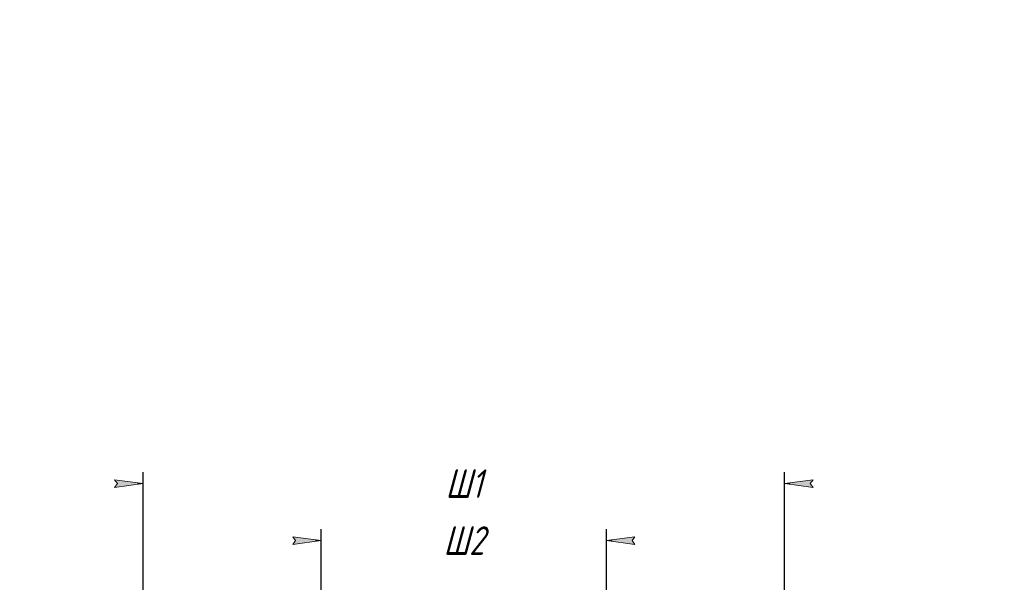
# Model space of a CAD drawing. Header units: millimetres. Extents: x 0 to 420, y 0 to 594.
# Tile 11 of 11: x 143 to 316, y 495 to 594. Entities that reach past the tile are written whole.
import ezdxf

# ---------------------------------------------------------------- set-up
doc = ezdxf.new("R2010")
doc.units = ezdxf.units.MM
doc.linetypes.add('K5LT_THIN', pattern=[0])
doc.layers.add('Системный слой', color=7, linetype='Continuous')
doc.styles.add('KDIMTEXTSTYLE', font='GOST_AU.SHX', dxfattribs={"width": 0.96, "oblique": 15, "height": 5})
doc.dimstyles.new('KDIMSTYLE (0.50)', dxfattribs={"dimtxt": 5, "dimasz": 1, "dimexe": 2, "dimexo": 0, "dimgap": 1, "dimtad": 1, "dimlfac": 2, "dimtxsty": 'KDIMTEXTSTYLE', "dimsah": 1, "dimcen": 0, "dimdle": 1, "dimadec": 0, "dimazin": 0, "dimtfac": 0.667, "dimtmove": 0, "dimatfit": 3, "dimfxl": 1, "dimtvp": 1, "dimtolj": 1, "dimtzin": 0, "dimarcsym": 0})

# ---------------------------------------------------------------- blocks, each defined once
blk = doc.blocks.new('KDIMARROW_01')
at = {"layer": 'Системный слой'}
blk.add_hatch(color=0, dxfattribs=at).paths.add_polyline_path([(0, 0), (-5, 0.658262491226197), (-4.5, 5.51091059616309e-16), (-5, -0.6582624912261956)])
at = {"layer": 'Системный слой', "color": 0, "linetype": 'K5LT_THIN', "lineweight": 18}
for p, q in [((-4.5, 5.51091059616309e-16), (-5, 0.658262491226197)), ((-5, 0.658262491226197), (0, 0)), ((0, 0), (-5, -0.6582624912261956)), ((-5, -0.6582624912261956), (-4.5, 5.51091059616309e-16)), ((0, 0), (-1, 0))]:
    blk.add_line(p, q, dxfattribs=at)

msp = doc.modelspace()

# ---------------------------------------------------------------- dimensions: what is measured, and where the dimension line sits
at = {"layer": 'Системный слой', "color": 7}
for base, p1, p2, location, text in [((164.517709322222, 512.6157121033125), (277.017709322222, 489.917648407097), (164.517709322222, 489.917648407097), (220.767709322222, 512.6157121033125), '\\H5.0;\\W0.965;\\Q15;\\H5.0;\\W0.965;\\Q15;\\Q15;Ш1'), ((195.7677093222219, 502.6157121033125), (245.767709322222, 489.917648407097), (195.7677093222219, 488.043598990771), (220.767709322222, 502.6157121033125), '\\H5.0;\\W0.965;\\Q15;\\H5.0;\\W0.965;\\Q15;\\Q15;Ш2')]:
    msp.add_linear_dim(base=base, p1=p1, p2=p2, location=location, text=text, dimstyle='KDIMSTYLE (0.50)', override={"dimexo": 0, "dimblk1": 'KDIMARROW_01', "dimblk2": 'KDIMARROW_01', "dimse1": 0, "dimse2": 0, "dimclrt": 7, "dimtolj": 1}, dxfattribs=at).render()

doc.saveas('drawing.dxf')
